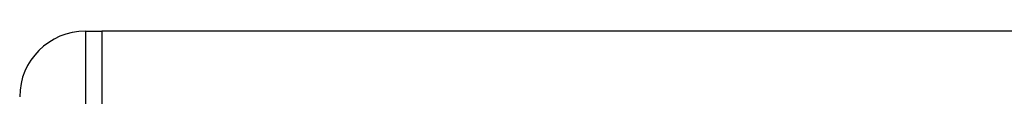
# Model space of a CAD drawing. Header units: millimetres. Extents: x 0 to 420, y 0 to 297.
# Tile 50 of 65: x 287.4157 to 288.9125, y 215.7307 to 215.8307. Entities that reach past the tile are written whole.
import ezdxf

# ---------------------------------------------------------------- set-up
doc = ezdxf.new("R2010")
doc.units = ezdxf.units.MM

msp = doc.modelspace()

# ---------------------------------------------------------------- linework, layer by layer
at = {"color": 7, "linetype": 'Continuous', "lineweight": 25}
for p, q in [((287.51566, 215.8307), (287.51566, 215.7057)), ((287.51566, 215.8307), (287.54066, 215.8307)), ((292.76566, 215.8307), (287.54066, 215.8307)), ((287.54066, 215.8307), (287.54066, 215.7057)), ((287.54066, 215.8307), (287.54066, 215.7057))]:
    msp.add_line(p, q, dxfattribs=at)
msp.add_arc((287.51566, 215.7307), 0.1, 90, 180, dxfattribs=at)

doc.saveas('drawing.dxf')
